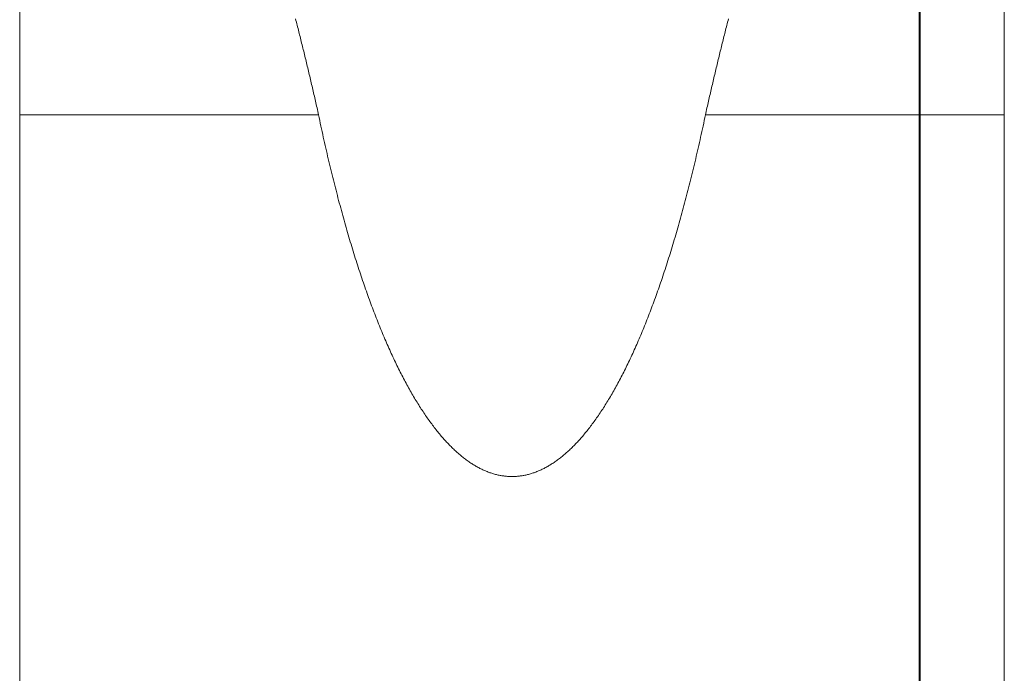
# Model space of a CAD drawing. Header units: millimetres. Extents: x 204754 to 499005, y -178579 to -103222.
# Tile 70 of 178: x 266873 to 266943, y -134413 to -134366. Entities that reach past the tile are written whole.
import ezdxf
from ezdxf.lldxf.tags import DXFTag

# ---------------------------------------------------------------- set-up
doc = ezdxf.new("R2010")
doc.units = ezdxf.units.MM
doc.header["$MEASUREMENT"] = 0
doc.layers.get('0').update_dxf_attribs({"color": 252, "lineweight": 5})
doc.layers.add('IS_Ciepła_woda', color=1, linetype='DASHDOT', lineweight=40)
doc.layers.add('P-SANR-FIXT_Nr_pióra__47', color=252, linetype='Continuous', lineweight=5)
tags = doc.linetypes.add('DASHDOT', pattern=[20, 10, -5, 0, -5]).pattern_tags.tags
tags[10:11] = [DXFTag(74, 4), DXFTag(75, 0), DXFTag(340, '0'), DXFTag(46, 0.0), DXFTag(50, 0.0), DXFTag(44, 0.0), DXFTag(45, 0.0)]
tags[8:9] = [DXFTag(74, 4), DXFTag(75, 0), DXFTag(340, '0'), DXFTag(46, 0.0), DXFTag(50, 0.0), DXFTag(44, 0.0), DXFTag(45, 0.0)]
tags[6:7] = [DXFTag(74, 4), DXFTag(75, 0), DXFTag(340, '0'), DXFTag(46, 0.0), DXFTag(50, 0.0), DXFTag(44, 0.0), DXFTag(45, 0.0)]
tags[4:5] = [DXFTag(74, 4), DXFTag(75, 0), DXFTag(340, '0'), DXFTag(46, 0.0), DXFTag(50, 0.0), DXFTag(44, 0.0), DXFTag(45, 0.0)]

# ---------------------------------------------------------------- blocks, each defined once
blk = doc.blocks.new('podkład 20251118')
at = {"layer": 'P-SANR-FIXT_Nr_pióra__47', "color": 252, "linetype": 'Continuous', "lineweight": 5}
for p, q in [((266872.74, -134484.521), (266872.74, -134338.092)), ((266872.74, -134338.092), (266872.74, -134372.937)), ((266942.92, -134338.092), (266942.92, -134484.521)), ((266942.92, -134372.937), (266942.92, -134338.092)), ((266892.432, -134366.213), (266892.403, -134366.099)), ((266892.461, -134366.328), (266892.432, -134366.213)), ((266892.49, -134366.442), (266892.461, -134366.328)), ((266892.519, -134366.557), (266892.49, -134366.442)), ((266892.548, -134366.672), (266892.519, -134366.557)), ((266923.139, -134366.557), (266923.11, -134366.672)), ((266923.168, -134366.442), (266923.139, -134366.557)), ((266923.197, -134366.328), (266923.168, -134366.442)), ((266923.226, -134366.213), (266923.197, -134366.328)), ((266923.255, -134366.099), (266923.226, -134366.213)), ((266892.577, -134366.787), (266892.548, -134366.672)), ((266892.606, -134366.902), (266892.577, -134366.787)), ((266892.634, -134367.017), (266892.606, -134366.902)), ((266892.663, -134367.133), (266892.634, -134367.017)), ((266892.692, -134367.248), (266892.663, -134367.133)), ((266892.721, -134367.364), (266892.692, -134367.248)), ((266922.966, -134367.248), (266922.937, -134367.364)), ((266922.995, -134367.133), (266922.966, -134367.248)), ((266923.024, -134367.017), (266922.995, -134367.133)), ((266923.053, -134366.902), (266923.024, -134367.017)), ((266923.082, -134366.787), (266923.053, -134366.902)), ((266923.11, -134366.672), (266923.082, -134366.787)), ((266892.75, -134367.48), (266892.721, -134367.364)), ((266892.779, -134367.595), (266892.75, -134367.48)), ((266892.808, -134367.711), (266892.779, -134367.595)), ((266892.837, -134367.827), (266892.808, -134367.711)), ((266892.866, -134367.944), (266892.837, -134367.827)), ((266892.894, -134368.06), (266892.866, -134367.944)), ((266922.793, -134367.944), (266922.764, -134368.06)), ((266922.821, -134367.827), (266922.793, -134367.944)), ((266922.85, -134367.711), (266922.821, -134367.827)), ((266922.879, -134367.595), (266922.85, -134367.711)), ((266922.908, -134367.48), (266922.879, -134367.595)), ((266922.937, -134367.364), (266922.908, -134367.48)), ((266892.923, -134368.176), (266892.894, -134368.06)), ((266892.952, -134368.293), (266892.923, -134368.176)), ((266892.981, -134368.41), (266892.952, -134368.293)), ((266893.01, -134368.526), (266892.981, -134368.41)), ((266893.038, -134368.643), (266893.01, -134368.526)), ((266893.067, -134368.76), (266893.038, -134368.643)), ((266922.62, -134368.643), (266922.591, -134368.76)), ((266922.649, -134368.526), (266922.62, -134368.643)), ((266922.677, -134368.41), (266922.649, -134368.526)), ((266922.706, -134368.293), (266922.677, -134368.41)), ((266922.735, -134368.176), (266922.706, -134368.293)), ((266922.764, -134368.06), (266922.735, -134368.176)), ((266893.096, -134368.878), (266893.067, -134368.76)), ((266893.124, -134368.995), (266893.096, -134368.878)), ((266893.153, -134369.112), (266893.124, -134368.995)), ((266893.181, -134369.23), (266893.153, -134369.112)), ((266893.21, -134369.348), (266893.181, -134369.23)), ((266893.238, -134369.465), (266893.21, -134369.348)), ((266922.448, -134369.348), (266922.42, -134369.465)), ((266922.477, -134369.23), (266922.448, -134369.348)), ((266922.505, -134369.112), (266922.477, -134369.23)), ((266922.534, -134368.995), (266922.505, -134369.112)), ((266922.563, -134368.878), (266922.534, -134368.995)), ((266922.591, -134368.76), (266922.563, -134368.878)), ((266893.267, -134369.583), (266893.238, -134369.465)), ((266893.295, -134369.701), (266893.267, -134369.583)), ((266893.323, -134369.819), (266893.295, -134369.701)), ((266893.352, -134369.938), (266893.323, -134369.819)), ((266893.38, -134370.056), (266893.352, -134369.938)), ((266893.408, -134370.175), (266893.38, -134370.056)), ((266922.278, -134370.056), (266922.25, -134370.175)), ((266922.306, -134369.938), (266922.278, -134370.056)), ((266922.335, -134369.819), (266922.306, -134369.938)), ((266922.363, -134369.701), (266922.335, -134369.819)), ((266922.391, -134369.583), (266922.363, -134369.701)), ((266922.42, -134369.465), (266922.391, -134369.583)), ((266893.436, -134370.293), (266893.408, -134370.175)), ((266893.464, -134370.412), (266893.436, -134370.293)), ((266893.492, -134370.531), (266893.464, -134370.412)), ((266893.52, -134370.65), (266893.492, -134370.531)), ((266893.548, -134370.769), (266893.52, -134370.65)), ((266893.576, -134370.889), (266893.548, -134370.769)), ((266922.11, -134370.769), (266922.082, -134370.889)), ((266922.138, -134370.65), (266922.11, -134370.769)), ((266922.166, -134370.531), (266922.138, -134370.65)), ((266922.194, -134370.412), (266922.166, -134370.531)), ((266922.222, -134370.293), (266922.194, -134370.412)), ((266922.25, -134370.175), (266922.222, -134370.293)), ((266893.604, -134371.008), (266893.576, -134370.889)), ((266893.631, -134371.128), (266893.604, -134371.008)), ((266893.659, -134371.248), (266893.631, -134371.128)), ((266893.687, -134371.367), (266893.659, -134371.248)), ((266893.714, -134371.487), (266893.687, -134371.367)), ((266893.741, -134371.607), (266893.714, -134371.487)), ((266921.944, -134371.487), (266921.917, -134371.607)), ((266921.972, -134371.367), (266921.944, -134371.487)), ((266921.999, -134371.248), (266921.972, -134371.367)), ((266922.027, -134371.128), (266921.999, -134371.248)), ((266922.054, -134371.008), (266922.027, -134371.128)), ((266922.082, -134370.889), (266922.054, -134371.008)), ((266893.769, -134371.728), (266893.741, -134371.607)), ((266893.796, -134371.848), (266893.769, -134371.728)), ((266893.823, -134371.969), (266893.796, -134371.848)), ((266893.85, -134372.089), (266893.823, -134371.969)), ((266893.877, -134372.21), (266893.85, -134372.089)), ((266893.904, -134372.331), (266893.877, -134372.21)), ((266921.781, -134372.21), (266921.754, -134372.331)), ((266921.808, -134372.089), (266921.781, -134372.21)), ((266921.835, -134371.969), (266921.808, -134372.089)), ((266921.862, -134371.848), (266921.835, -134371.969)), ((266921.889, -134371.728), (266921.862, -134371.848)), ((266921.917, -134371.607), (266921.889, -134371.728)), ((266872.74, -134372.937), (266894.037, -134372.937)), ((266872.74, -134484.521), (266872.74, -134372.937)), ((266893.931, -134372.452), (266893.904, -134372.331)), ((266893.958, -134372.573), (266893.931, -134372.452)), ((266893.984, -134372.694), (266893.958, -134372.573)), ((266894.011, -134372.816), (266893.984, -134372.694)), ((266894.037, -134372.937), (266894.011, -134372.816)), ((266894.037, -134372.937), (266894.08, -134373.139)), ((266921.578, -134373.139), (266921.621, -134372.937)), ((266921.647, -134372.816), (266921.621, -134372.937)), ((266921.621, -134372.937), (266942.92, -134372.937)), ((266921.674, -134372.694), (266921.647, -134372.816)), ((266921.7, -134372.573), (266921.674, -134372.694)), ((266921.727, -134372.452), (266921.7, -134372.573)), ((266921.754, -134372.331), (266921.727, -134372.452)), ((266942.92, -134372.937), (266942.92, -134484.521)), ((266894.08, -134373.139), (266894.122, -134373.341)), ((266894.122, -134373.341), (266894.165, -134373.541)), ((266894.165, -134373.541), (266894.208, -134373.741)), ((266921.45, -134373.741), (266921.493, -134373.541)), ((266921.493, -134373.541), (266921.536, -134373.341)), ((266921.536, -134373.341), (266921.578, -134373.139)), ((266894.208, -134373.741), (266894.251, -134373.94)), ((266894.251, -134373.94), (266894.294, -134374.138)), ((266894.294, -134374.138), (266894.338, -134374.336)), ((266894.338, -134374.336), (266894.381, -134374.533)), ((266921.277, -134374.534), (266921.32, -134374.337)), ((266921.32, -134374.337), (266921.364, -134374.139)), ((266921.364, -134374.139), (266921.407, -134373.94)), ((266921.407, -134373.94), (266921.45, -134373.741)), ((266894.381, -134374.533), (266894.425, -134374.729)), ((266894.425, -134374.729), (266894.469, -134374.925)), ((266894.469, -134374.925), (266894.513, -134375.119)), ((266921.145, -134375.122), (266921.189, -134374.926)), ((266921.189, -134374.926), (266921.233, -134374.731)), ((266921.233, -134374.731), (266921.277, -134374.534)), ((266894.513, -134375.119), (266894.557, -134375.314)), ((266894.557, -134375.314), (266894.601, -134375.507)), ((266894.601, -134375.507), (266894.646, -134375.7)), ((266894.646, -134375.7), (266894.69, -134375.892)), ((266920.967, -134375.895), (266921.011, -134375.703)), ((266921.011, -134375.703), (266921.056, -134375.51)), ((266921.056, -134375.51), (266921.1, -134375.316)), ((266921.1, -134375.316), (266921.145, -134375.122)), ((266894.69, -134375.892), (266894.735, -134376.083)), ((266894.735, -134376.083), (266894.78, -134376.273)), ((266894.78, -134376.273), (266894.825, -134376.463)), ((266920.831, -134376.468), (266920.877, -134376.278)), ((266920.877, -134376.278), (266920.922, -134376.087)), ((266920.922, -134376.087), (266920.967, -134375.895)), ((266894.825, -134376.463), (266894.871, -134376.653)), ((266894.871, -134376.653), (266894.916, -134376.841)), ((266894.916, -134376.841), (266894.962, -134377.029)), ((266894.962, -134377.029), (266895.007, -134377.216)), ((266920.649, -134377.223), (266920.695, -134377.035)), ((266920.695, -134377.035), (266920.74, -134376.847)), ((266920.74, -134376.847), (266920.786, -134376.658)), ((266920.786, -134376.658), (266920.831, -134376.468)), ((266895.007, -134377.216), (266895.053, -134377.402)), ((266895.053, -134377.402), (266895.1, -134377.588)), ((266895.1, -134377.588), (266895.146, -134377.773)), ((266895.146, -134377.773), (266895.192, -134377.957)), ((266920.463, -134377.966), (266920.51, -134377.781)), ((266920.51, -134377.781), (266920.556, -134377.596)), ((266920.556, -134377.596), (266920.603, -134377.41)), ((266920.603, -134377.41), (266920.649, -134377.223)), ((266895.192, -134377.957), (266895.239, -134378.141)), ((266895.239, -134378.141), (266895.286, -134378.324)), ((266895.286, -134378.324), (266895.333, -134378.506)), ((266895.333, -134378.506), (266895.38, -134378.688)), ((266920.276, -134378.698), (266920.323, -134378.516)), ((266920.323, -134378.516), (266920.37, -134378.333)), ((266920.37, -134378.333), (266920.417, -134378.15)), ((266920.417, -134378.15), (266920.463, -134377.966)), ((266895.38, -134378.688), (266895.427, -134378.869)), ((266895.427, -134378.869), (266895.474, -134379.049)), ((266895.474, -134379.049), (266895.522, -134379.228)), ((266895.522, -134379.228), (266895.57, -134379.407)), ((266920.085, -134379.418), (266920.133, -134379.239)), ((266920.133, -134379.239), (266920.181, -134379.059)), ((266920.181, -134379.059), (266920.228, -134378.879)), ((266920.228, -134378.879), (266920.276, -134378.698)), ((266895.57, -134379.407), (266895.618, -134379.585)), ((266895.618, -134379.585), (266895.666, -134379.763)), ((266895.666, -134379.763), (266895.714, -134379.94)), ((266895.714, -134379.94), (266895.762, -134380.116)), ((266919.892, -134380.127), (266919.941, -134379.951)), ((266919.941, -134379.951), (266919.989, -134379.774)), ((266919.989, -134379.774), (266920.037, -134379.596)), ((266920.037, -134379.596), (266920.085, -134379.418)), ((266895.762, -134380.116), (266895.811, -134380.291)), ((266895.811, -134380.291), (266895.86, -134380.466)), ((266895.86, -134380.466), (266895.909, -134380.64)), ((266895.909, -134380.64), (266895.958, -134380.813)), ((266919.697, -134380.824), (266919.746, -134380.651)), ((266919.746, -134380.651), (266919.795, -134380.477)), ((266919.795, -134380.477), (266919.844, -134380.302)), ((266919.844, -134380.302), (266919.892, -134380.127)), ((266895.958, -134380.813), (266896.007, -134380.986)), ((266896.007, -134380.986), (266896.056, -134381.158)), ((266896.056, -134381.158), (266896.106, -134381.329)), ((266896.106, -134381.329), (266896.156, -134381.5)), ((266919.499, -134381.51), (266919.549, -134381.339)), ((266919.549, -134381.339), (266919.599, -134381.168)), ((266919.599, -134381.168), (266919.648, -134380.997)), ((266919.648, -134380.997), (266919.697, -134380.824)), ((266896.156, -134381.5), (266896.206, -134381.669)), ((266896.206, -134381.669), (266896.256, -134381.839)), ((266896.256, -134381.839), (266896.306, -134382.007)), ((266896.306, -134382.007), (266896.356, -134382.175)), ((266919.299, -134382.184), (266919.349, -134382.016)), ((266919.349, -134382.016), (266919.4, -134381.848)), ((266919.4, -134381.848), (266919.45, -134381.679)), ((266919.45, -134381.679), (266919.499, -134381.51)), ((266896.356, -134382.175), (266896.407, -134382.342)), ((266896.407, -134382.342), (266896.457, -134382.508)), ((266896.457, -134382.508), (266896.508, -134382.673)), ((266896.508, -134382.673), (266896.559, -134382.838)), ((266919.097, -134382.846), (266919.147, -134382.681)), ((266919.147, -134382.681), (266919.198, -134382.516)), ((266919.198, -134382.516), (266919.249, -134382.35)), ((266919.249, -134382.35), (266919.299, -134382.184)), ((266896.559, -134382.838), (266896.61, -134383.002)), ((266896.61, -134383.002), (266896.662, -134383.166)), ((266896.662, -134383.166), (266896.713, -134383.328)), ((266896.713, -134383.328), (266896.765, -134383.49)), ((266918.892, -134383.496), (266918.943, -134383.335)), ((266918.943, -134383.335), (266918.994, -134383.172)), ((266918.994, -134383.172), (266919.046, -134383.01)), ((266919.046, -134383.01), (266919.097, -134382.846)), ((266896.765, -134383.49), (266896.816, -134383.651)), ((266896.816, -134383.651), (266896.868, -134383.812)), ((266896.868, -134383.812), (266896.92, -134383.971)), ((266896.92, -134383.971), (266896.973, -134384.13)), ((266896.973, -134384.13), (266897.025, -134384.288)), ((266918.632, -134384.292), (266918.684, -134384.134)), ((266918.684, -134384.134), (266918.736, -134383.976)), ((266918.736, -134383.976), (266918.788, -134383.817)), ((266918.788, -134383.817), (266918.84, -134383.657)), ((266918.84, -134383.657), (266918.892, -134383.496)), ((266897.025, -134384.288), (266897.077, -134384.445)), ((266897.077, -134384.445), (266897.13, -134384.602)), ((266897.13, -134384.602), (266897.183, -134384.758)), ((266897.183, -134384.758), (266897.236, -134384.913)), ((266918.422, -134384.915), (266918.475, -134384.76)), ((266918.475, -134384.76), (266918.527, -134384.605)), ((266918.527, -134384.605), (266918.58, -134384.449)), ((266918.58, -134384.449), (266918.632, -134384.292)), ((266897.236, -134384.913), (266897.289, -134385.067)), ((266897.289, -134385.067), (266897.342, -134385.221)), ((266897.342, -134385.221), (266897.395, -134385.373)), ((266897.395, -134385.373), (266897.448, -134385.525)), ((266897.448, -134385.525), (266897.502, -134385.676)), ((266918.156, -134385.677), (266918.209, -134385.526)), ((266918.209, -134385.526), (266918.263, -134385.374)), ((266918.263, -134385.374), (266918.316, -134385.222)), ((266918.316, -134385.222), (266918.369, -134385.069)), ((266918.369, -134385.069), (266918.422, -134384.915)), ((266897.502, -134385.676), (266897.556, -134385.827)), ((266897.556, -134385.827), (266897.61, -134385.976)), ((266897.61, -134385.976), (266897.664, -134386.125)), ((266897.664, -134386.125), (266897.718, -134386.273)), ((266897.718, -134386.273), (266897.772, -134386.42)), ((266917.886, -134386.419), (266917.941, -134386.272)), ((266917.941, -134386.272), (266917.995, -134386.125)), ((266917.995, -134386.125), (266918.049, -134385.976)), ((266918.049, -134385.976), (266918.102, -134385.827)), ((266918.102, -134385.827), (266918.156, -134385.677)), ((266897.772, -134386.42), (266897.826, -134386.566)), ((266897.826, -134386.566), (266897.881, -134386.712)), ((266897.881, -134386.712), (266897.935, -134386.857)), ((266897.935, -134386.857), (266897.99, -134387.001)), ((266917.668, -134387), (266917.723, -134386.856)), ((266917.723, -134386.856), (266917.778, -134386.711)), ((266917.778, -134386.711), (266917.832, -134386.566)), ((266917.832, -134386.566), (266917.886, -134386.419)), ((266897.99, -134387.001), (266898.045, -134387.144)), ((266898.045, -134387.144), (266898.1, -134387.286)), ((266898.1, -134387.286), (266898.155, -134387.428)), ((266898.155, -134387.428), (266898.211, -134387.569)), ((266898.211, -134387.569), (266898.266, -134387.708)), ((266917.393, -134387.707), (266917.448, -134387.567)), ((266917.448, -134387.567), (266917.503, -134387.426)), ((266917.503, -134387.426), (266917.558, -134387.285)), ((266917.558, -134387.285), (266917.613, -134387.143)), ((266917.613, -134387.143), (266917.668, -134387)), ((266898.266, -134387.708), (266898.322, -134387.848)), ((266898.322, -134387.848), (266898.377, -134387.986)), ((266898.377, -134387.986), (266898.433, -134388.123)), ((266898.433, -134388.123), (266898.489, -134388.26)), ((266898.489, -134388.26), (266898.545, -134388.396)), ((266917.114, -134388.394), (266917.17, -134388.258)), ((266917.17, -134388.258), (266917.226, -134388.122)), ((266917.226, -134388.122), (266917.281, -134387.984)), ((266917.281, -134387.984), (266917.337, -134387.846)), ((266917.337, -134387.846), (266917.393, -134387.707)), ((266898.545, -134388.396), (266898.601, -134388.531)), ((266898.601, -134388.531), (266898.657, -134388.665)), ((266898.657, -134388.665), (266898.714, -134388.798)), ((266898.714, -134388.798), (266898.77, -134388.931)), ((266898.77, -134388.931), (266898.827, -134389.063)), ((266898.827, -134389.063), (266898.884, -134389.194)), ((266916.775, -134389.192), (266916.832, -134389.061)), ((266916.832, -134389.061), (266916.888, -134388.93)), ((266916.888, -134388.93), (266916.945, -134388.797)), ((266916.945, -134388.797), (266917.001, -134388.664)), ((266917.001, -134388.664), (266917.058, -134388.529)), ((266917.058, -134388.529), (266917.114, -134388.394)), ((266898.884, -134389.194), (266898.94, -134389.324)), ((266898.94, -134389.324), (266898.997, -134389.453)), ((266898.997, -134389.453), (266899.055, -134389.581)), ((266899.055, -134389.581), (266899.112, -134389.709)), ((266899.112, -134389.709), (266899.169, -134389.836)), ((266916.489, -134389.835), (266916.547, -134389.708)), ((266916.547, -134389.708), (266916.604, -134389.58)), ((266916.604, -134389.58), (266916.661, -134389.452)), ((266916.661, -134389.452), (266916.718, -134389.322)), ((266916.718, -134389.322), (266916.775, -134389.192)), ((266899.169, -134389.836), (266899.226, -134389.961)), ((266899.226, -134389.961), (266899.284, -134390.086)), ((266899.284, -134390.086), (266899.342, -134390.211)), ((266899.342, -134390.211), (266899.4, -134390.334)), ((266899.4, -134390.334), (266899.457, -134390.457)), ((266899.457, -134390.457), (266899.515, -134390.578)), ((266916.143, -134390.578), (266916.201, -134390.456)), ((266916.201, -134390.456), (266916.259, -134390.334)), ((266916.259, -134390.334), (266916.317, -134390.21)), ((266916.317, -134390.21), (266916.374, -134390.086)), ((266916.374, -134390.086), (266916.432, -134389.961)), ((266916.432, -134389.961), (266916.489, -134389.835)), ((266899.515, -134390.578), (266899.574, -134390.699)), ((266899.574, -134390.699), (266899.632, -134390.819)), ((266899.632, -134390.819), (266899.69, -134390.938)), ((266899.69, -134390.938), (266899.749, -134391.056)), ((266899.749, -134391.056), (266899.807, -134391.174)), ((266899.807, -134391.174), (266899.866, -134391.29)), ((266915.792, -134391.291), (266915.851, -134391.174)), ((266915.851, -134391.174), (266915.91, -134391.057)), ((266915.91, -134391.057), (266915.968, -134390.938)), ((266915.968, -134390.938), (266916.026, -134390.819)), ((266916.026, -134390.819), (266916.085, -134390.699)), ((266916.085, -134390.699), (266916.143, -134390.578)), ((266899.866, -134391.29), (266899.924, -134391.406)), ((266899.924, -134391.406), (266899.983, -134391.521)), ((266899.983, -134391.521), (266900.042, -134391.635)), ((266900.042, -134391.635), (266900.101, -134391.748)), ((266900.101, -134391.748), (266900.161, -134391.861)), ((266900.161, -134391.861), (266900.22, -134391.972)), ((266915.438, -134391.972), (266915.497, -134391.861)), ((266915.497, -134391.861), (266915.557, -134391.749)), ((266915.557, -134391.749), (266915.616, -134391.635)), ((266915.616, -134391.635), (266915.675, -134391.521)), ((266915.675, -134391.521), (266915.734, -134391.406)), ((266915.734, -134391.406), (266915.792, -134391.291)), ((266900.22, -134391.972), (266900.279, -134392.082)), ((266900.279, -134392.082), (266900.339, -134392.192)), ((266900.339, -134392.192), (266900.398, -134392.301)), ((266900.398, -134392.301), (266900.458, -134392.409)), ((266900.458, -134392.409), (266900.518, -134392.516)), ((266900.518, -134392.516), (266900.578, -134392.622)), ((266915.08, -134392.623), (266915.14, -134392.516)), ((266915.14, -134392.516), (266915.2, -134392.409)), ((266915.2, -134392.409), (266915.26, -134392.301)), ((266915.26, -134392.301), (266915.319, -134392.193)), ((266915.319, -134392.193), (266915.379, -134392.083)), ((266915.379, -134392.083), (266915.438, -134391.972)), ((266900.578, -134392.622), (266900.638, -134392.728)), ((266900.638, -134392.728), (266900.698, -134392.832)), ((266900.698, -134392.832), (266900.758, -134392.936)), ((266900.758, -134392.936), (266900.818, -134393.038)), ((266900.818, -134393.038), (266900.878, -134393.14)), ((266900.878, -134393.14), (266900.939, -134393.241)), ((266900.939, -134393.241), (266900.999, -134393.341)), ((266914.659, -134393.342), (266914.719, -134393.242)), ((266914.719, -134393.242), (266914.78, -134393.141)), ((266914.78, -134393.141), (266914.84, -134393.039)), ((266914.84, -134393.039), (266914.9, -134392.936)), ((266914.9, -134392.936), (266914.96, -134392.833)), ((266914.96, -134392.833), (266915.02, -134392.728)), ((266915.02, -134392.728), (266915.08, -134392.623)), ((266900.999, -134393.341), (266901.06, -134393.44)), ((266901.06, -134393.44), (266901.121, -134393.539)), ((266901.121, -134393.539), (266901.182, -134393.636)), ((266901.182, -134393.636), (266901.242, -134393.733)), ((266901.242, -134393.733), (266901.303, -134393.828)), ((266901.303, -134393.828), (266901.364, -134393.923)), ((266901.364, -134393.923), (266901.426, -134394.017)), ((266914.233, -134394.017), (266914.294, -134393.923)), ((266914.294, -134393.923), (266914.355, -134393.829)), ((266914.355, -134393.829), (266914.416, -134393.733)), ((266914.416, -134393.733), (266914.477, -134393.636)), ((266914.477, -134393.636), (266914.537, -134393.539)), ((266914.537, -134393.539), (266914.598, -134393.441)), ((266914.598, -134393.441), (266914.659, -134393.342)), ((266901.426, -134394.017), (266901.487, -134394.11)), ((266901.487, -134394.11), (266901.548, -134394.202)), ((266901.548, -134394.202), (266901.61, -134394.293)), ((266901.61, -134394.293), (266901.671, -134394.384)), ((266901.671, -134394.384), (266901.733, -134394.473)), ((266901.733, -134394.473), (266901.794, -134394.561)), ((266901.794, -134394.561), (266901.856, -134394.649)), ((266901.856, -134394.649), (266901.918, -134394.736)), ((266913.74, -134394.736), (266913.802, -134394.649)), ((266913.802, -134394.649), (266913.864, -134394.562)), ((266913.864, -134394.562), (266913.926, -134394.473)), ((266913.926, -134394.473), (266913.987, -134394.384)), ((266913.987, -134394.384), (266914.049, -134394.293)), ((266914.049, -134394.293), (266914.11, -134394.202)), ((266914.11, -134394.202), (266914.171, -134394.11)), ((266914.171, -134394.11), (266914.233, -134394.017)), ((266901.918, -134394.736), (266901.98, -134394.822)), ((266901.98, -134394.822), (266902.042, -134394.906)), ((266902.042, -134394.906), (266902.104, -134394.99)), ((266902.104, -134394.99), (266902.166, -134395.073)), ((266902.166, -134395.073), (266902.228, -134395.156)), ((266902.228, -134395.156), (266902.29, -134395.237)), ((266902.29, -134395.237), (266902.352, -134395.317)), ((266902.352, -134395.317), (266902.415, -134395.397)), ((266902.415, -134395.397), (266902.477, -134395.475)), ((266913.181, -134395.475), (266913.243, -134395.397)), ((266913.243, -134395.397), (266913.306, -134395.317)), ((266913.306, -134395.317), (266913.368, -134395.237)), ((266913.368, -134395.237), (266913.43, -134395.156)), ((266913.43, -134395.156), (266913.492, -134395.073)), ((266913.492, -134395.073), (266913.555, -134394.99)), ((266913.555, -134394.99), (266913.617, -134394.906)), ((266913.617, -134394.906), (266913.679, -134394.822)), ((266913.679, -134394.822), (266913.74, -134394.736)), ((266902.477, -134395.475), (266902.54, -134395.553)), ((266902.54, -134395.553), (266902.602, -134395.629)), ((266902.602, -134395.629), (266902.665, -134395.705)), ((266902.665, -134395.705), (266902.728, -134395.78)), ((266902.728, -134395.78), (266902.791, -134395.854)), ((266902.791, -134395.854), (266902.854, -134395.927)), ((266902.854, -134395.927), (266902.917, -134395.999)), ((266902.917, -134395.999), (266902.98, -134396.07)), ((266902.98, -134396.07), (266903.043, -134396.141)), ((266912.615, -134396.141), (266912.679, -134396.07)), ((266912.679, -134396.07), (266912.742, -134395.999)), ((266912.742, -134395.999), (266912.805, -134395.927)), ((266912.805, -134395.927), (266912.867, -134395.854)), ((266912.867, -134395.854), (266912.93, -134395.78)), ((266912.93, -134395.78), (266912.993, -134395.705)), ((266912.993, -134395.705), (266913.056, -134395.629)), ((266913.056, -134395.629), (266913.118, -134395.553)), ((266913.118, -134395.553), (266913.181, -134395.475)), ((266903.043, -134396.141), (266903.106, -134396.21)), ((266903.106, -134396.21), (266903.169, -134396.279)), ((266903.169, -134396.279), (266903.232, -134396.346)), ((266903.232, -134396.346), (266903.296, -134396.413)), ((266903.296, -134396.413), (266903.359, -134396.478)), ((266903.359, -134396.478), (266903.422, -134396.543)), ((266903.422, -134396.543), (266903.486, -134396.607)), ((266903.486, -134396.607), (266903.55, -134396.67)), ((266903.55, -134396.67), (266903.613, -134396.732)), ((266903.613, -134396.732), (266903.677, -134396.793)), ((266903.677, -134396.793), (266903.741, -134396.853)), ((266911.918, -134396.853), (266911.981, -134396.793)), ((266911.981, -134396.793), (266912.045, -134396.732)), ((266912.045, -134396.732), (266912.109, -134396.67)), ((266912.109, -134396.67), (266912.172, -134396.607)), ((266912.172, -134396.607), (266912.236, -134396.543)), ((266912.236, -134396.543), (266912.299, -134396.478)), ((266912.299, -134396.478), (266912.363, -134396.413)), ((266912.363, -134396.413), (266912.426, -134396.346)), ((266912.426, -134396.346), (266912.489, -134396.278)), ((266912.489, -134396.278), (266912.552, -134396.21)), ((266912.552, -134396.21), (266912.615, -134396.141)), ((266903.741, -134396.853), (266903.804, -134396.912)), ((266903.804, -134396.912), (266903.868, -134396.97)), ((266903.868, -134396.97), (266903.932, -134397.028)), ((266903.932, -134397.028), (266903.996, -134397.084)), ((266903.996, -134397.084), (266904.06, -134397.14)), ((266904.06, -134397.14), (266904.124, -134397.194)), ((266904.124, -134397.194), (266904.188, -134397.248)), ((266904.188, -134397.248), (266904.252, -134397.3)), ((266904.252, -134397.3), (266904.316, -134397.352)), ((266904.316, -134397.352), (266904.381, -134397.403)), ((266904.381, -134397.403), (266904.445, -134397.453)), ((266904.445, -134397.453), (266904.509, -134397.501)), ((266904.509, -134397.501), (266904.574, -134397.549)), ((266911.084, -134397.549), (266911.149, -134397.501)), ((266911.149, -134397.501), (266911.213, -134397.453)), ((266911.213, -134397.453), (266911.277, -134397.403)), ((266911.277, -134397.403), (266911.342, -134397.352)), ((266911.342, -134397.352), (266911.406, -134397.3)), ((266911.406, -134397.3), (266911.47, -134397.248)), ((266911.47, -134397.248), (266911.534, -134397.194)), ((266911.534, -134397.194), (266911.598, -134397.139)), ((266911.598, -134397.139), (266911.662, -134397.084)), ((266911.662, -134397.084), (266911.726, -134397.028)), ((266911.726, -134397.028), (266911.79, -134396.97)), ((266911.79, -134396.97), (266911.854, -134396.912)), ((266911.854, -134396.912), (266911.918, -134396.853)), ((266904.574, -134397.549), (266904.638, -134397.596)), ((266904.638, -134397.596), (266904.703, -134397.642)), ((266904.703, -134397.642), (266904.767, -134397.688)), ((266904.767, -134397.688), (266904.832, -134397.732)), ((266904.832, -134397.732), (266904.896, -134397.775)), ((266904.896, -134397.775), (266904.961, -134397.817)), ((266904.961, -134397.817), (266905.025, -134397.859)), ((266905.025, -134397.859), (266905.09, -134397.899)), ((266905.09, -134397.899), (266905.155, -134397.939)), ((266905.155, -134397.939), (266905.22, -134397.977)), ((266905.22, -134397.977), (266905.284, -134398.015)), ((266905.284, -134398.015), (266905.349, -134398.051)), ((266905.349, -134398.051), (266905.414, -134398.087)), ((266905.414, -134398.087), (266905.479, -134398.122)), ((266905.479, -134398.122), (266905.544, -134398.156)), ((266905.544, -134398.156), (266905.609, -134398.189)), ((266905.609, -134398.189), (266905.674, -134398.22)), ((266909.984, -134398.22), (266910.049, -134398.189)), ((266910.049, -134398.189), (266910.114, -134398.156)), ((266910.114, -134398.156), (266910.179, -134398.122)), ((266910.179, -134398.122), (266910.244, -134398.087)), ((266910.244, -134398.087), (266910.309, -134398.051)), ((266910.309, -134398.051), (266910.374, -134398.015)), ((266910.374, -134398.015), (266910.439, -134397.977)), ((266910.439, -134397.977), (266910.503, -134397.939)), ((266910.503, -134397.939), (266910.568, -134397.899)), ((266910.568, -134397.899), (266910.633, -134397.859)), ((266910.633, -134397.859), (266910.697, -134397.817)), ((266910.697, -134397.817), (266910.762, -134397.775)), ((266910.762, -134397.775), (266910.827, -134397.732)), ((266910.827, -134397.732), (266910.891, -134397.688)), ((266910.891, -134397.688), (266910.956, -134397.643)), ((266910.956, -134397.643), (266911.02, -134397.596)), ((266911.02, -134397.596), (266911.084, -134397.549)), ((266905.674, -134398.22), (266905.739, -134398.251)), ((266905.739, -134398.251), (266905.804, -134398.281)), ((266905.804, -134398.281), (266905.869, -134398.311)), ((266905.869, -134398.311), (266905.934, -134398.339)), ((266905.934, -134398.339), (266905.999, -134398.366)), ((266905.999, -134398.366), (266906.064, -134398.392)), ((266906.064, -134398.392), (266906.129, -134398.417)), ((266906.129, -134398.417), (266906.195, -134398.442)), ((266906.195, -134398.442), (266906.26, -134398.465)), ((266906.26, -134398.465), (266906.325, -134398.487)), ((266906.325, -134398.487), (266906.39, -134398.509)), ((266906.39, -134398.509), (266906.456, -134398.529)), ((266906.456, -134398.529), (266906.521, -134398.549)), ((266906.521, -134398.549), (266906.586, -134398.568)), ((266906.586, -134398.568), (266906.651, -134398.585)), ((266906.651, -134398.585), (266906.717, -134398.602)), ((266906.717, -134398.602), (266906.782, -134398.618)), ((266906.782, -134398.618), (266906.848, -134398.633)), ((266906.848, -134398.633), (266906.913, -134398.646)), ((266906.913, -134398.646), (266906.978, -134398.659)), ((266906.978, -134398.659), (266907.044, -134398.671)), ((266907.044, -134398.671), (266907.109, -134398.682)), ((266907.109, -134398.682), (266907.175, -134398.692)), ((266907.175, -134398.692), (266907.24, -134398.701)), ((266907.24, -134398.701), (266907.305, -134398.709)), ((266907.305, -134398.709), (266907.371, -134398.716)), ((266907.371, -134398.716), (266907.436, -134398.723)), ((266907.436, -134398.723), (266907.502, -134398.728)), ((266907.502, -134398.728), (266907.567, -134398.732)), ((266907.567, -134398.732), (266907.633, -134398.736)), ((266907.633, -134398.736), (266907.698, -134398.738)), ((266907.698, -134398.738), (266907.764, -134398.739)), ((266907.764, -134398.739), (266907.829, -134398.74)), ((266907.829, -134398.74), (266907.895, -134398.739)), ((266907.895, -134398.739), (266907.96, -134398.738)), ((266907.96, -134398.738), (266908.025, -134398.736)), ((266908.025, -134398.736), (266908.091, -134398.732)), ((266908.091, -134398.732), (266908.156, -134398.728)), ((266908.156, -134398.728), (266908.222, -134398.723)), ((266908.222, -134398.723), (266908.287, -134398.716)), ((266908.287, -134398.716), (266908.353, -134398.709)), ((266908.353, -134398.709), (266908.418, -134398.701)), ((266908.418, -134398.701), (266908.484, -134398.692)), ((266908.484, -134398.692), (266908.549, -134398.682)), ((266908.549, -134398.682), (266908.614, -134398.671)), ((266908.614, -134398.671), (266908.68, -134398.659)), ((266908.68, -134398.659), (266908.745, -134398.646)), ((266908.745, -134398.646), (266908.811, -134398.633)), ((266908.811, -134398.633), (266908.876, -134398.618)), ((266908.876, -134398.618), (266908.941, -134398.602)), ((266908.941, -134398.602), (266909.007, -134398.585)), ((266909.007, -134398.585), (266909.072, -134398.568)), ((266909.072, -134398.568), (266909.137, -134398.549)), ((266909.137, -134398.549), (266909.203, -134398.529)), ((266909.203, -134398.529), (266909.268, -134398.509)), ((266909.268, -134398.509), (266909.333, -134398.487)), ((266909.333, -134398.487), (266909.398, -134398.465)), ((266909.398, -134398.465), (266909.464, -134398.442)), ((266909.464, -134398.442), (266909.529, -134398.417)), ((266909.529, -134398.417), (266909.594, -134398.392)), ((266909.594, -134398.392), (266909.659, -134398.366)), ((266909.659, -134398.366), (266909.724, -134398.339)), ((266909.724, -134398.339), (266909.789, -134398.311)), ((266909.789, -134398.311), (266909.854, -134398.281)), ((266909.854, -134398.281), (266909.919, -134398.251)), ((266909.919, -134398.251), (266909.984, -134398.22))]:
    blk.add_line(p, q, dxfattribs=at)

msp = doc.modelspace()

# ---------------------------------------------------------------- linework, layer by layer
at = {"layer": 'IS_Ciepła_woda'}
msp.add_line((266936.903, -134568.526), (266936.903, -131440.614), dxfattribs=at)

# ---------------------------------------------------------------- block references
msp.add_blockref('podkład 20251118', (0, 0))

doc.saveas('drawing.dxf')
